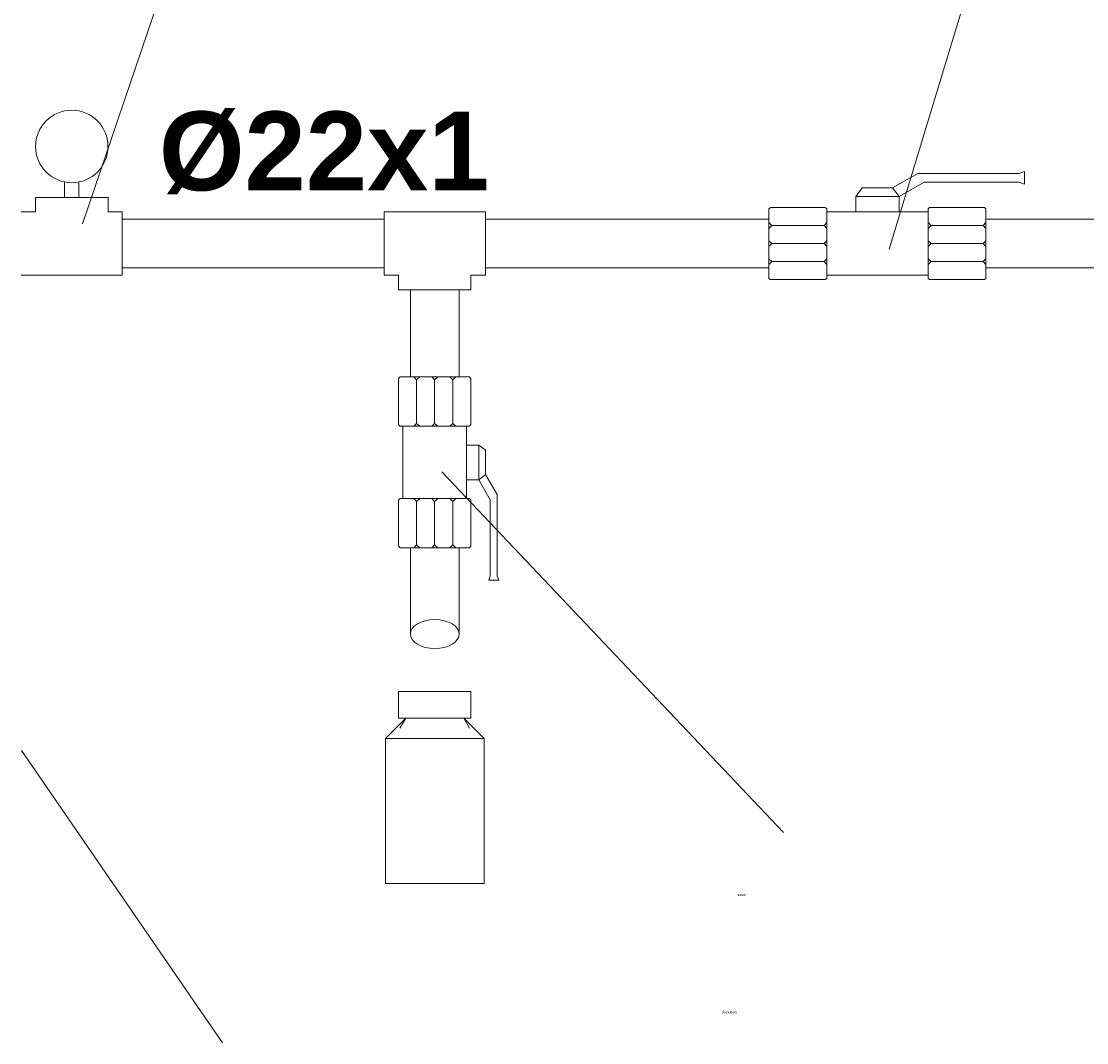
# Model space of a CAD drawing. Header units: millimetres. Extents: x 116 to 15750, y -6945 to 9999.
# Tile 25 of 150: x 6409 to 6937, y -5227 to -4721. Entities that reach past the tile are written whole.
import ezdxf

# ---------------------------------------------------------------- set-up
doc = ezdxf.new("R2010")
doc.units = ezdxf.units.MM
doc.layers.get('0').update_dxf_attribs({"color": 252})
doc.styles.get("Standard").update_dxf_attribs({"font": 'simplex.shx'})

msp = doc.modelspace()

# ---------------------------------------------------------------- linework, layer by layer
at = {"color": 7, "lineweight": 0}
for points in [[(6839.19, -4833.82), (6928.14, -4540.72)], [(6439.5, -4821.24), (6498.01, -4648.5)], [(6840.91, -4803.38), (6853.38, -4796.28)], [(6853.38, -4796.28), (6903.61, -4796.28)], [(6903.61, -4796.28), (6906.3, -4795.31)], [(6906.3, -4795.31), (6906.3, -4801.55)], [(6430.57, -4800.48), (6430.57, -4808.11)], [(6437.67, -4800.48), (6437.67, -4808.11)], [(6825.85, -4803.38), (6822.62, -4807.68)], [(6825.85, -4803.38), (6840.91, -4803.38)], [(6840.91, -4803.38), (6844.13, -4807.68)], [(6844.13, -4807.68), (6856.61, -4800.58)], [(6856.61, -4800.58), (6903.61, -4800.58)], [(6903.61, -4800.58), (6906.3, -4801.55)], [(6409.06, -4815.21), (6416.16, -4815.21), (6416.16, -4808.11)], [(6459.18, -4815.21), (6452.08, -4815.21), (6452.08, -4808.11), (6416.16, -4808.11)], [(6833.38, -4807.68), (6822.62, -4807.68), (6844.13, -4807.68), (6844.13, -4815.21)], [(6822.62, -4807.68), (6822.62, -4815.21)], [(6822.62, -4807.68), (6825.85, -4807.68)], [(6844.13, -4807.68), (6840.91, -4807.68)], [(6780.35, -4813.06), (6779.6, -4813.81)], [(6779.6, -4813.81), (6779.6, -4848.23)], [(6780.35, -4813.06), (6807.56, -4813.06)], [(6808.32, -4813.81), (6807.56, -4813.06)], [(6808.32, -4813.81), (6808.32, -4815.21), (6858.55, -4815.21)], [(6858.55, -4813.81), (6859.19, -4813.06)], [(6858.55, -4848.23), (6858.55, -4813.81)], [(6859.19, -4813.06), (6886.4, -4813.06)], [(6887.16, -4813.81), (6886.4, -4813.06)], [(6887.16, -4813.81), (6887.16, -4822.1)], [(6459.18, -4815.21), (6459.18, -4846.73)], [(6459.18, -4818.87), (6459.18, -4843.18)], [(6588.9, -4818.98), (6459.18, -4818.98)], [(6639.13, -4815.21), (6588.9, -4815.21)], [(6588.9, -4846.73), (6588.9, -4815.21)], [(6588.9, -4818.87), (6588.9, -4843.18)], [(6588.9, -4818.98), (6588.9, -4843.07)], [(6639.13, -4846.73), (6639.13, -4815.21)], [(6639.13, -4818.87), (6639.13, -4843.18)], [(6779.6, -4818.98), (6639.13, -4818.98)], [(6639.13, -4818.98), (6639.13, -4843.07)], [(6808.32, -4815.21), (6808.32, -4848.23)], [(6808.32, -4815.21), (6833.38, -4815.21)], [(6887.16, -4818.87), (6887.16, -4843.18)], [(6957.71, -4818.98), (6887.16, -4818.98)], [(6781.1, -4822.1), (6779.6, -4820.59)], [(6781.1, -4822.1), (6779.6, -4823.49)], [(6781.1, -4822.1), (6806.92, -4822.1), (6808.32, -4820.59)], [(6806.92, -4822.1), (6808.32, -4823.49)], [(6885.76, -4822.1), (6859.94, -4822.1), (6858.55, -4820.59)], [(6858.55, -4822.1), (6858.55, -4831.02)], [(6859.94, -4822.1), (6858.55, -4823.49)], [(6858.55, -4825), (6858.55, -4836.94)], [(6885.76, -4822.1), (6887.16, -4820.59)], [(6885.76, -4822.1), (6887.16, -4823.49)], [(6887.16, -4822.1), (6887.16, -4848.23)], [(6781.1, -4831.02), (6779.6, -4829.62)], [(6781.1, -4831.02), (6806.92, -4831.02), (6808.32, -4829.62)], [(6885.76, -4831.02), (6859.94, -4831.02), (6858.55, -4829.62)], [(6885.76, -4831.02), (6887.16, -4829.62)], [(6781.1, -4831.02), (6779.6, -4832.42)], [(6806.92, -4831.02), (6808.32, -4832.42)], [(6859.94, -4831.02), (6858.55, -4832.42)], [(6885.76, -4831.02), (6887.16, -4832.42)], [(6887.16, -4831.02), (6887.16, -4839.95)], [(6781.1, -4839.95), (6779.6, -4838.55)], [(6781.1, -4839.95), (6779.6, -4841.35)], [(6781.1, -4839.95), (6806.92, -4839.95), (6808.32, -4838.55)], [(6806.92, -4839.95), (6808.32, -4841.35)], [(6885.76, -4839.95), (6859.94, -4839.95), (6858.55, -4838.55)], [(6859.94, -4839.95), (6858.55, -4841.35)], [(6885.76, -4839.95), (6887.16, -4838.55)], [(6885.76, -4839.95), (6887.16, -4841.35)], [(6409.06, -4846.73), (6459.18, -4846.73)], [(6459.18, -4843.07), (6588.9, -4843.07)], [(6588.9, -4846.73), (6596.1, -4846.73), (6596.1, -4853.93), (6631.92, -4853.93)], [(6639.13, -4846.73), (6631.92, -4846.73), (6631.92, -4853.93)], [(6639.13, -4843.07), (6779.6, -4843.07)], [(6639.13, -4846.73), (6639.13, -4843.18)], [(6808.32, -4846.73), (6858.55, -4846.73)], [(6887.16, -4843.07), (6957.71, -4843.07)], [(6779.6, -4848.23), (6780.35, -4848.88)], [(6780.35, -4848.88), (6807.56, -4848.88)], [(6808.32, -4848.23), (6807.56, -4848.88)], [(6859.19, -4848.88), (6858.55, -4848.23)], [(6886.4, -4848.88), (6859.19, -4848.88)], [(6886.4, -4848.88), (6887.16, -4848.23)], [(6601.8, -4853.93), (6626.22, -4853.93)], [(6601.91, -4853.93), (6601.91, -4897.06)], [(6601.91, -4853.93), (6626.11, -4853.93)], [(6626.11, -4897.06), (6626.11, -4853.93)], [(6596.86, -4897.06), (6596.1, -4897.82)], [(6596.1, -4897.82), (6596.1, -4920.73)], [(6631.17, -4897.06), (6596.86, -4897.06)], [(6626.22, -4897.06), (6601.8, -4897.06)], [(6605.03, -4898.57), (6603.63, -4897.06)], [(6605.03, -4920.08), (6605.03, -4898.57), (6606.54, -4897.06)], [(6613.96, -4898.57), (6612.56, -4897.06)], [(6613.96, -4920.08), (6613.96, -4898.57), (6615.46, -4897.06)], [(6622.99, -4898.57), (6621.49, -4897.06)], [(6622.99, -4898.57), (6624.39, -4897.06)], [(6622.99, -4920.08), (6622.99, -4898.57)], [(6631.92, -4897.82), (6631.17, -4897.06)], [(6631.92, -4897.82), (6631.92, -4920.73)], [(6596.86, -4921.48), (6596.1, -4920.73)], [(6605.03, -4920.08), (6603.63, -4921.48)], [(6605.03, -4920.08), (6606.54, -4921.48)], [(6613.96, -4920.08), (6612.56, -4921.48)], [(6613.96, -4920.08), (6615.46, -4921.48)], [(6622.99, -4920.08), (6621.49, -4921.48)], [(6622.99, -4920.08), (6624.39, -4921.48)], [(6631.17, -4921.48), (6631.92, -4920.73)], [(6629.77, -4921.48), (6596.86, -4921.48)], [(6598.26, -4921.48), (6598.26, -4957.3)], [(6631.17, -4921.48), (6629.77, -4921.48), (6629.77, -4957.3)], [(6629.77, -4921.48), (6629.77, -4939.44)], [(6635.79, -4939.44), (6635.79, -4930.84), (6635.79, -4948.05), (6629.77, -4948.05)], [(6635.79, -4930.84), (6629.77, -4930.84)], [(6635.79, -4930.84), (6635.79, -4933.42)], [(6639.23, -4933.42), (6635.79, -4930.84)], [(6639.23, -4933.42), (6639.23, -4945.46)], [(6617.51, -4944.17), (6786.8, -5122.83)], [(6635.79, -4948.05), (6635.79, -4945.46)], [(6639.23, -4945.46), (6635.79, -4948.05)], [(6639.23, -4945.46), (6644.94, -4955.36)], [(6635.79, -4948.05), (6641.49, -4957.94)], [(6596.1, -4958.05), (6596.86, -4957.3)], [(6596.86, -4957.3), (6631.17, -4957.3)], [(6605.03, -4958.8), (6603.63, -4957.3)], [(6605.03, -4958.8), (6606.54, -4957.3)], [(6619.98, -4957.3), (6608.15, -4957.3)], [(6613.96, -4958.8), (6612.56, -4957.3)], [(6622.99, -4957.3), (6613.96, -4957.3)], [(6613.96, -4958.8), (6615.46, -4957.3)], [(6622.99, -4958.8), (6621.49, -4957.3)], [(6622.99, -4958.8), (6624.39, -4957.3)], [(6631.17, -4957.3), (6631.92, -4958.05)], [(6644.94, -4955.36), (6644.94, -4995.59)], [(6596.1, -4980.96), (6596.1, -4958.05)], [(6605.03, -4958.8), (6605.03, -4980.31), (6606.54, -4981.71)], [(6613.96, -4958.8), (6613.96, -4980.31), (6615.46, -4981.71)], [(6622.99, -4958.8), (6622.99, -4980.31), (6624.39, -4981.71)], [(6631.92, -4958.05), (6631.92, -4980.96)], [(6641.49, -4957.94), (6641.49, -4995.59)], [(6596.1, -4980.96), (6596.86, -4981.71)], [(6622.99, -4981.71), (6596.86, -4981.71)], [(6601.8, -4981.71), (6626.22, -4981.71)], [(6601.91, -4981.71), (6601.91, -5024.52)], [(6601.91, -4981.71), (6626.11, -4981.71)], [(6605.03, -4980.31), (6603.63, -4981.71)], [(6613.96, -4981.71), (6605.03, -4981.71)], [(6613.96, -4980.31), (6612.56, -4981.71)], [(6622.99, -4980.31), (6621.49, -4981.71)], [(6631.17, -4981.71), (6622.99, -4981.71)], [(6626.11, -5024.52), (6626.11, -4981.71)], [(6631.17, -4981.71), (6631.92, -4980.96)], [(6641.49, -4995.59), (6640.74, -4997.74)], [(6645.69, -4997.74), (6640.74, -4997.74)], [(6644.94, -4995.59), (6645.69, -4997.74)], [(6599.65, -5066.14), (6589.54, -5076.26), (6589.54, -5148), (6638.48, -5148), (6638.48, -5076.26)], [(6599.65, -5066.14), (6596.75, -5071.09)], [(6628.37, -5066.14), (6638.48, -5076.26)], [(6628.37, -5066.14), (6631.17, -5071.09)], [(6589.54, -5076.26), (6638.48, -5076.26)], [(6409.17, -5082.17), (6508.77, -5226.94)]]:
    msp.add_lwpolyline(points, dxfattribs=at)
msp.add_lwpolyline([(6596.1, -5066.14), (6631.92, -5066.14), (6631.92, -5052.92), (6596.1, -5052.92)], close=True, dxfattribs=at)
msp.add_circle((6434.12, -4782.89), 17.94, dxfattribs=at)
msp.add_ellipse((6614.01, -5024.47), major_axis=(12.1, 0), ratio=0.591111, start_param=0, end_param=6.283185, dxfattribs=at)

# ---------------------------------------------------------------- texts
at = {"color": 7, "attachment_point": 1}
for s, insert, char_height in [('{\\fArial-BoldMT,Bold|b0|i0|c0;Ø22x1}', (6477.29, -4765.57), 39.0727), ('{\\fT3romans.shxHorz3_781032N0|b0|i0|c0;P}', (6429.07, -4790.2), 0.4901), ('{\\fT3romans.shxHorz1_512413N0|b0|i0|c0;zawór}', (6764.11, -5153.01), 1.2252), ('{\\fT3romans.shxHorz1_512413N0|b0|i0|c0;do poboru}', (6756.26, -5211.2), 1.2252)]:
    msp.add_mtext(s, dxfattribs=dict(at, insert=insert, char_height=char_height))

doc.saveas('drawing.dxf')
